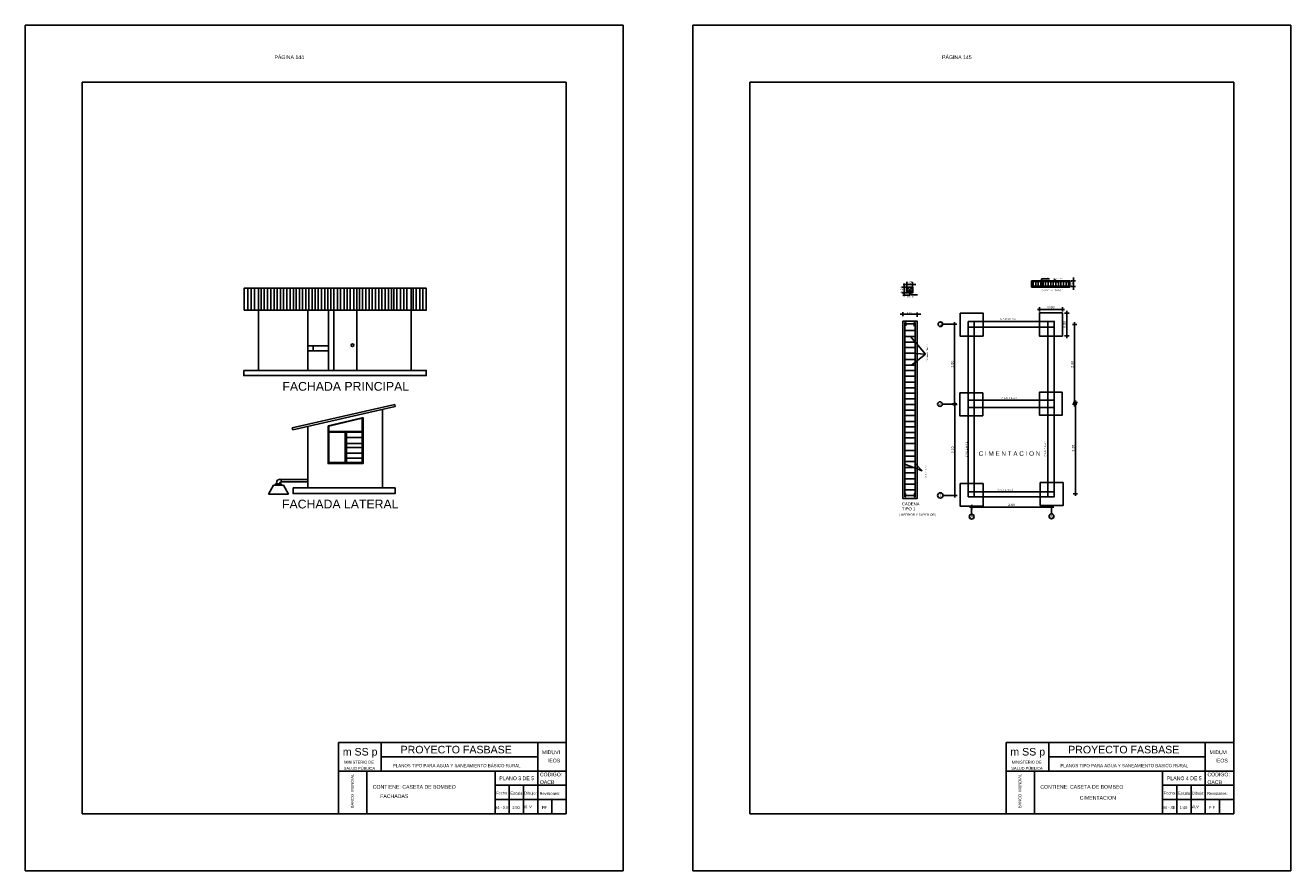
# Model space of a CAD drawing. Header units: metres. Extents: x 2413 to 4131, y 3282 to 4239.
# Tile 18 of 57: x 2869 to 2913, y 4207 to 4237. Entities that reach past the tile are written whole.
import ezdxf
from ezdxf.enums import TextEntityAlignment as Align

# ---------------------------------------------------------------- set-up
doc = ezdxf.new("R2010")
doc.units = ezdxf.units.M
for name, color, linetype in [('Cota', 7, 'Continuous'), ('Cotas', 7, 'Continuous'), ('Dibujo', 7, 'Continuous'), ('Plano', 1, 'Continuous'), ('Texto', 170, 'Continuous')]:
    doc.layers.add(name, color=color, linetype=linetype)
doc.styles.add('Annotative', font='arial.ttf')
doc.styles.get("Standard").update_dxf_attribs({"font": 'arial.ttf'})
doc.styles.add('verdana', font='verdana.ttf')
doc.dimstyles.new('ISO', dxfattribs={"dimtxt": 0.08, "dimasz": 0.06, "dimexe": 0.1, "dimexo": 0.1, "dimgap": 0.04, "dimtad": 1, "dimzin": 1, "dimdsep": 46, "dimtxsty": 'verdana', "dimblk1": 'PAB', "dimblk2": 'PAB', "dimsah": 1, "dimcen": 0, "dimse1": 1, "dimse2": 1, "dimclrd": 7, "dimclre": 8, "dimclrt": 7, "dimadec": 0, "dimazin": 0, "dimtfac": 1, "dimtix": 1, "dimtmove": 0, "dimatfit": 3, "dimldrblk": 'PAB', "dimfxl": 0.1, "dimtvp": 1, "dimtolj": 1, "dimtzin": 1, "dimarcsym": 0})

# ---------------------------------------------------------------- blocks, each defined once
blk = doc.blocks.new('PAB')
at = {"layer": 'Cotas'}
for p, q in [((-1.3, 0), (1.3, 0)), ((0, 1.3), (0, -1.3))]:
    blk.add_line(p, q, dxfattribs=at)
at = {"layer": 'Cotas', "const_width": 0.6}
blk.add_lwpolyline([(-0.3, 0, 1), (0.3, 0, 1)], format="xyb", close=True, dxfattribs=at)
blk = doc.blocks.new('*D1096')
at = {"layer": 'Cota', "color": 7, "lineweight": -2, "transparency": 16777216}
blk.add_line((2901.644, 4226.452), (2901.644, 4223.772), dxfattribs=at)
at = {"layer": 'Defpoints', "color": 0, "transparency": 16777216}
for p in [(2901.636, 4226.512), (2901.493, 4223.712), (2901.644, 4223.712)]:
    blk.add_point(p, dxfattribs=at)
at = {"layer": 'Cota', "color": 7, "lineweight": -2, "transparency": 16777216, "xscale": 0.06, "yscale": 0.06, "zscale": 0.06}
for p, rotation in [((2901.644, 4226.512), 90), ((2901.644, 4223.712), 270)]:
    blk.add_blockref('PAB', p, dxfattribs=dict(at, rotation=rotation))
at = {"layer": 'Cota', "color": 7, "transparency": 16777216, "insert": (2901.563, 4225.112), "char_height": 0.08, "attachment_point": 5, "rotation": 90, "style": 'verdana'}
blk.add_mtext('\\A1;2.80', dxfattribs=at)
blk = doc.blocks.new('*D1097')
at = {"layer": 'Cota', "color": 7, "lineweight": -2, "transparency": 16777216}
blk.add_line((2901.655, 4220.558), (2901.655, 4223.638), dxfattribs=at)
at = {"layer": 'Defpoints', "color": 0, "transparency": 16777216}
for p in [(2901.509, 4223.698), (2901.655, 4223.698), (2901.656, 4220.498)]:
    blk.add_point(p, dxfattribs=at)
at = {"layer": 'Cota', "color": 7, "lineweight": -2, "transparency": 16777216, "xscale": 0.06, "yscale": 0.06, "zscale": 0.06}
for p, rotation in [((2901.655, 4223.698), 90), ((2901.655, 4220.498), 270)]:
    blk.add_blockref('PAB', p, dxfattribs=dict(at, rotation=rotation))
at = {"layer": 'Cota', "color": 7, "transparency": 16777216, "insert": (2901.573, 4222.098), "char_height": 0.08, "attachment_point": 5, "rotation": 90, "style": 'verdana'}
blk.add_mtext('\\A1;3.20', dxfattribs=at)
blk = doc.blocks.new('*D979')
at = {"layer": 'Cota', "color": 7, "lineweight": -2, "transparency": 16777216}
blk.add_line((2905.891, 4220.619), (2905.891, 4223.699), dxfattribs=at)
at = {"layer": 'Defpoints', "color": 0, "transparency": 16777216}
for p in [(2905.876, 4223.759), (2905.891, 4223.759), (2905.876, 4220.559)]:
    blk.add_point(p, dxfattribs=at)
at = {"layer": 'Cota', "color": 7, "lineweight": -2, "transparency": 16777216, "xscale": 0.06, "yscale": 0.06, "zscale": 0.06}
for p, rotation in [((2905.891, 4223.759), 90), ((2905.891, 4220.559), 270)]:
    blk.add_blockref('PAB', p, dxfattribs=dict(at, rotation=rotation))
at = {"layer": 'Cota', "color": 7, "transparency": 16777216, "insert": (2905.809, 4222.159), "char_height": 0.08, "attachment_point": 5, "rotation": 90, "style": 'verdana'}
blk.add_mtext('\\A1;3.20', dxfattribs=at)
blk = doc.blocks.new('*D1098')
at = {"layer": 'Cota', "color": 7, "lineweight": -2, "transparency": 16777216}
blk.add_line((2904.99, 4220.089), (2902.31, 4220.089), dxfattribs=at)
at = {"layer": 'Defpoints', "color": 0, "transparency": 16777216}
for p in [(2902.25, 4220.089), (2902.25, 4220.024), (2905.05, 4220.107)]:
    blk.add_point(p, dxfattribs=at)
at = {"layer": 'Cota', "color": 7, "lineweight": -2, "transparency": 16777216, "xscale": 0.06, "yscale": 0.06, "zscale": 0.06, "rotation": 180}
blk.add_blockref('PAB', (2902.25, 4220.089), dxfattribs=at)
at = {"layer": 'Cota', "color": 7, "lineweight": -2, "transparency": 16777216, "xscale": 0.06, "yscale": 0.06, "zscale": 0.06}
blk.add_blockref('PAB', (2905.05, 4220.089), dxfattribs=at)
at = {"layer": 'Cota', "color": 7, "transparency": 16777216, "insert": (2903.65, 4220.171), "char_height": 0.08, "attachment_point": 5, "style": 'verdana'}
blk.add_mtext('\\A1;2.80', dxfattribs=at)
blk = doc.blocks.new('*D980')
at = {"layer": 'Cota', "color": 7, "lineweight": -2, "transparency": 16777216}
blk.add_line((2905.862, 4226.445), (2905.862, 4223.765), dxfattribs=at)
at = {"layer": 'Defpoints', "color": 0, "transparency": 16777216}
for p in [(2905.855, 4226.505), (2905.855, 4223.705), (2905.862, 4223.705)]:
    blk.add_point(p, dxfattribs=at)
at = {"layer": 'Cota', "color": 7, "lineweight": -2, "transparency": 16777216, "xscale": 0.06, "yscale": 0.06, "zscale": 0.06}
for p, rotation in [((2905.862, 4226.505), 90), ((2905.862, 4223.705), 270)]:
    blk.add_blockref('PAB', p, dxfattribs=dict(at, rotation=rotation))
at = {"layer": 'Cota', "color": 7, "transparency": 16777216, "insert": (2905.78, 4225.105), "char_height": 0.08, "attachment_point": 5, "rotation": 90, "style": 'verdana'}
blk.add_mtext('\\A1;2.80', dxfattribs=at)
blk = doc.blocks.new('*D981')
at = {"layer": 'Cota', "color": 7, "lineweight": -2, "transparency": 16777216}
blk.add_line((2905.59, 4226.163), (2905.59, 4226.843), dxfattribs=at)
at = {"layer": 'Defpoints', "color": 0, "transparency": 16777216}
for p in [(2905.572, 4226.903), (2905.59, 4226.903), (2905.572, 4226.103)]:
    blk.add_point(p, dxfattribs=at)
at = {"layer": 'Cota', "color": 7, "lineweight": -2, "transparency": 16777216, "xscale": 0.06, "yscale": 0.06, "zscale": 0.06}
for p, rotation in [((2905.59, 4226.903), 90), ((2905.59, 4226.103), 270)]:
    blk.add_blockref('PAB', p, dxfattribs=dict(at, rotation=rotation))
at = {"layer": 'Cota', "color": 7, "transparency": 16777216, "insert": (2905.508, 4226.503), "char_height": 0.08, "attachment_point": 5, "rotation": 90, "style": 'verdana'}
blk.add_mtext('\\A1;0.80', dxfattribs=at)
blk = doc.blocks.new('*D982')
at = {"layer": 'Cota', "color": 7, "lineweight": -2, "transparency": 16777216}
blk.add_line((2905.372, 4227.033), (2904.692, 4227.033), dxfattribs=at)
at = {"layer": 'Defpoints', "color": 0, "transparency": 16777216}
for p in [(2904.632, 4227.036), (2904.632, 4227.033), (2905.432, 4227.036)]:
    blk.add_point(p, dxfattribs=at)
at = {"layer": 'Cota', "color": 7, "lineweight": -2, "transparency": 16777216, "xscale": 0.06, "yscale": 0.06, "zscale": 0.06, "rotation": 180}
blk.add_blockref('PAB', (2904.632, 4227.033), dxfattribs=at)
at = {"layer": 'Cota', "color": 7, "lineweight": -2, "transparency": 16777216, "xscale": 0.06, "yscale": 0.06, "zscale": 0.06}
blk.add_blockref('PAB', (2905.432, 4227.033), dxfattribs=at)
at = {"layer": 'Cota', "color": 7, "transparency": 16777216, "insert": (2905.032, 4227.115), "char_height": 0.08, "attachment_point": 5, "style": 'verdana'}
blk.add_mtext('\\A1;0.80', dxfattribs=at)
blk = doc.blocks.new('*D983')
at = {"layer": 'Cota', "color": 7, "lineweight": -2, "transparency": 16777216}
for p, q in [((2899.904, 4227.912), (2899.844, 4227.912)), ((2899.964, 4227.912), (2900.164, 4227.912)), ((2900.224, 4227.912), (2900.284, 4227.912))]:
    blk.add_line(p, q, dxfattribs=at)
at = {"layer": 'Defpoints', "color": 0, "transparency": 16777216}
for p in [(2899.964, 4227.916), (2900.164, 4227.916), (2900.164, 4227.912)]:
    blk.add_point(p, dxfattribs=at)
at = {"layer": 'Cota', "color": 7, "lineweight": -2, "transparency": 16777216, "xscale": 0.06, "yscale": 0.06, "zscale": 0.06}
blk.add_blockref('PAB', (2899.964, 4227.912), dxfattribs=at)
at = {"layer": 'Cota', "color": 7, "lineweight": -2, "transparency": 16777216, "xscale": 0.06, "yscale": 0.06, "zscale": 0.06, "rotation": 180}
blk.add_blockref('PAB', (2900.164, 4227.912), dxfattribs=at)
at = {"layer": 'Cota', "color": 7, "transparency": 16777216, "insert": (2900.064, 4227.993), "char_height": 0.08, "attachment_point": 5, "style": 'verdana'}
blk.add_mtext('\\A1;0.20', dxfattribs=at)
blk = doc.blocks.new('*D984')
at = {"layer": 'Cota', "color": 7, "lineweight": -2, "transparency": 16777216}
for p, q in [((2899.875, 4227.88), (2899.875, 4227.94)), ((2899.875, 4227.82), (2899.875, 4227.62)), ((2899.875, 4227.56), (2899.875, 4227.5))]:
    blk.add_line(p, q, dxfattribs=at)
at = {"layer": 'Defpoints', "color": 0, "transparency": 16777216}
for p in [(2899.92, 4227.82), (2899.875, 4227.62), (2899.92, 4227.62)]:
    blk.add_point(p, dxfattribs=at)
at = {"layer": 'Cota', "color": 7, "lineweight": -2, "transparency": 16777216, "xscale": 0.06, "yscale": 0.06, "zscale": 0.06}
for p, rotation in [((2899.875, 4227.82), 270), ((2899.875, 4227.62), 90)]:
    blk.add_blockref('PAB', p, dxfattribs=dict(at, rotation=rotation))
at = {"layer": 'Cota', "color": 7, "transparency": 16777216, "insert": (2899.793, 4227.72), "char_height": 0.08, "attachment_point": 5, "rotation": 90, "style": 'verdana'}
blk.add_mtext('\\A1;0.20', dxfattribs=at)
blk = doc.blocks.new('*D985')
at = {"layer": 'Cota', "color": 7, "lineweight": -2, "transparency": 16777216}
for p, q in [((2905.82, 4228.099), (2905.82, 4228.159)), ((2905.82, 4228.039), (2905.82, 4227.839)), ((2905.82, 4227.779), (2905.82, 4227.719))]:
    blk.add_line(p, q, dxfattribs=at)
at = {"layer": 'Defpoints', "color": 0, "transparency": 16777216}
for p in [(2905.721, 4228.039), (2905.721, 4227.839), (2905.82, 4227.839)]:
    blk.add_point(p, dxfattribs=at)
at = {"layer": 'Cota', "color": 7, "lineweight": -2, "transparency": 16777216, "xscale": 0.06, "yscale": 0.06, "zscale": 0.06}
for p, rotation in [((2905.82, 4228.039), 270), ((2905.82, 4227.839), 90)]:
    blk.add_blockref('PAB', p, dxfattribs=dict(at, rotation=rotation))
at = {"layer": 'Cota', "color": 7, "transparency": 16777216, "insert": (2905.738, 4227.939), "char_height": 0.08, "attachment_point": 5, "rotation": 90, "style": 'verdana'}
blk.add_mtext('\\A1;0.20', dxfattribs=at)

msp = doc.modelspace()

# ---------------------------------------------------------------- linework, layer by layer
at = {"layer": 'Cota'}
for p, q in [((2904.975, 4228.109), (2904.697, 4228.109)), ((2904.697, 4228.109), (2904.697, 4227.849)), ((2905.021, 4227.962), (2905.158, 4228.088)), ((2905.158, 4228.088), (2905.201, 4227.953)), ((2905.294, 4227.967), (2905.158, 4228.088)), ((2900.07, 4227.534), (2899.823, 4227.534)), ((2900.07, 4227.719), (2900.07, 4227.534)), ((2900.111, 4227.637), (2900.111, 4227.541)), ((2900.111, 4227.541), (2900.339, 4227.541)), ((2899.729, 4226.866), (2900.459, 4226.866)), ((2899.826, 4226.791), (2899.826, 4226.935)), ((2900.33, 4226.776), (2900.33, 4226.93)), ((2900.621, 4225.459), (2900.102, 4226.085)), ((2900.621, 4225.459), (2900.092, 4225.49)), ((2900.621, 4225.459), (2900.13, 4225.075)), ((2899.894, 4221.599), (2900.512, 4221.36)), ((2900.26, 4221.62), (2900.512, 4221.36))]:
    msp.add_line(p, q, dxfattribs=at)
at = {"layer": 'Dibujo', "color": 0, "linetype": 'ByBlock'}
for p, q in [((2869.001, 4237.014), (2890.001, 4237.014)), ((2869.001, 4207.314), (2869.001, 4237.014)), ((2869.001, 4237.014), (2872.001, 4237.014)), ((2869.001, 4237.014), (2871.501, 4237.014)), ((2890.001, 4237.014), (2890.001, 4207.314)), ((2892.452, 4237.014), (2913.452, 4237.014)), ((2892.452, 4207.314), (2892.452, 4237.014)), ((2892.452, 4237.014), (2895.452, 4237.014)), ((2892.452, 4237.014), (2894.952, 4237.014)), ((2913.452, 4237.014), (2913.452, 4207.314)), ((2871.001, 4235.014), (2871.001, 4209.314)), ((2888.001, 4235.014), (2871.001, 4235.014)), ((2888.001, 4235.014), (2888.001, 4209.314)), ((2894.452, 4235.014), (2894.452, 4209.314)), ((2911.452, 4235.014), (2894.452, 4235.014)), ((2911.452, 4235.014), (2911.452, 4209.314)), ((2880.001, 4211.814), (2880.001, 4209.314)), ((2888.001, 4211.814), (2880.001, 4211.814)), ((2881.501, 4211.814), (2881.501, 4210.814)), ((2887.001, 4209.314), (2887.001, 4211.814)), ((2903.452, 4211.814), (2903.452, 4209.314)), ((2911.452, 4211.814), (2903.452, 4211.814)), ((2904.952, 4211.814), (2904.952, 4210.814)), ((2910.452, 4209.314), (2910.452, 4211.814)), ((2887.001, 4211.314), (2881.501, 4211.314)), ((2910.452, 4211.314), (2904.952, 4211.314)), ((2888.001, 4210.814), (2880.001, 4210.814)), ((2881.001, 4210.814), (2881.001, 4209.314)), ((2881.001, 4209.314), (2881.001, 4210.814)), ((2885.501, 4209.314), (2885.501, 4210.814)), ((2911.452, 4210.814), (2903.452, 4210.814)), ((2904.452, 4210.814), (2904.452, 4209.314)), ((2904.452, 4209.314), (2904.452, 4210.814)), ((2908.952, 4209.314), (2908.952, 4210.814)), ((2888.001, 4210.314), (2885.501, 4210.314)), ((2886.001, 4209.314), (2886.001, 4210.314)), ((2886.501, 4209.314), (2886.501, 4210.314)), ((2911.452, 4210.314), (2908.952, 4210.314)), ((2909.452, 4209.314), (2909.452, 4210.314)), ((2909.952, 4209.314), (2909.952, 4210.314)), ((2888.001, 4209.814), (2885.501, 4209.814)), ((2887.501, 4209.314), (2887.501, 4209.814)), ((2911.452, 4209.814), (2908.952, 4209.814)), ((2910.952, 4209.314), (2910.952, 4209.814)), ((2888.001, 4209.314), (2871.001, 4209.314)), ((2911.452, 4209.314), (2894.452, 4209.314)), ((2890.001, 4207.314), (2869.001, 4207.314)), ((2913.452, 4207.314), (2892.452, 4207.314))]:
    msp.add_line(p, q, dxfattribs=at)
at = {"layer": 'Plano'}
for p, q in [((2876.82, 4227.003), (2876.82, 4227.776)), ((2876.938, 4227.003), (2876.938, 4227.776)), ((2877.049, 4227.003), (2877.049, 4227.776)), ((2877.197, 4227.003), (2877.197, 4227.776)), ((2877.197, 4227.003), (2877.197, 4227.776)), ((2877.29, 4227.003), (2877.29, 4227.776)), ((2877.389, 4227.003), (2877.389, 4227.776)), ((2877.511, 4227.003), (2877.511, 4227.776)), ((2877.628, 4227.003), (2877.628, 4227.776)), ((2877.747, 4227.003), (2877.747, 4227.776)), ((2877.849, 4227.003), (2877.849, 4227.776)), ((2877.966, 4227.003), (2877.966, 4227.776)), ((2878.073, 4227.003), (2878.073, 4227.776)), ((2878.188, 4227.003), (2878.188, 4227.776)), ((2878.3, 4227.003), (2878.3, 4227.776)), ((2878.421, 4227.003), (2878.421, 4227.776)), ((2878.514, 4227.003), (2878.514, 4227.776)), ((2878.633, 4227.003), (2878.633, 4227.776)), ((2878.735, 4227.003), (2878.735, 4227.776)), ((2878.857, 4227.003), (2878.857, 4227.776)), ((2878.964, 4227.003), (2878.964, 4227.776)), ((2879.079, 4227.003), (2879.079, 4227.776)), ((2879.187, 4227.003), (2879.187, 4227.776)), ((2879.29, 4227.003), (2879.29, 4227.776)), ((2879.401, 4227.003), (2879.401, 4227.776)), ((2879.518, 4227.003), (2879.518, 4227.776)), ((2879.624, 4227.003), (2879.624, 4227.776)), ((2879.739, 4227.003), (2879.739, 4227.776)), ((2879.835, 4227.003), (2879.835, 4227.776)), ((2879.966, 4227.003), (2879.966, 4227.776)), ((2880.071, 4227.003), (2880.071, 4227.776)), ((2880.201, 4227.003), (2880.201, 4227.776)), ((2880.307, 4227.003), (2880.307, 4227.776)), ((2880.41, 4227.003), (2880.41, 4227.776)), ((2880.54, 4227.003), (2880.54, 4227.776)), ((2880.643, 4227.003), (2880.643, 4227.776)), ((2880.741, 4227.003), (2880.741, 4227.776)), ((2880.851, 4227.003), (2880.851, 4227.776)), ((2880.958, 4227.003), (2880.958, 4227.776)), ((2881.077, 4227.003), (2881.077, 4227.776)), ((2881.184, 4227.003), (2881.184, 4227.776)), ((2881.305, 4227.003), (2881.305, 4227.776)), ((2881.417, 4227.003), (2881.417, 4227.776)), ((2881.524, 4227.003), (2881.524, 4227.776)), ((2881.64, 4227.003), (2881.64, 4227.776)), ((2881.757, 4227.003), (2881.757, 4227.776)), ((2881.866, 4227.003), (2881.866, 4227.776)), ((2881.948, 4227.003), (2881.948, 4227.776)), ((2882.055, 4227.003), (2882.055, 4227.776)), ((2882.179, 4227.003), (2882.179, 4227.776)), ((2882.301, 4227.003), (2882.301, 4227.776)), ((2882.408, 4227.003), (2882.408, 4227.776)), ((2882.558, 4227.003), (2882.558, 4227.776)), ((2882.629, 4227.003), (2882.629, 4227.776)), ((2882.734, 4227.003), (2882.734, 4227.776)), ((2882.859, 4227.003), (2882.859, 4227.776)), ((2882.963, 4227.003), (2882.963, 4227.776)), ((2899.983, 4227.802), (2900.157, 4227.637)), ((2900.157, 4227.802), (2899.983, 4227.637)), ((2904.378, 4227.849), (2904.378, 4227.863)), ((2904.378, 4227.863), (2904.427, 4227.863)), ((2904.404, 4227.849), (2904.378, 4227.849)), ((2904.404, 4228.015), (2904.38, 4228.015)), ((2904.38, 4228.015), (2904.38, 4227.993)), ((2904.38, 4227.993), (2904.432, 4227.993)), ((2905.201, 4228.015), (2905.201, 4227.849)), ((2905.671, 4227.991), (2905.611, 4227.991)), ((2905.674, 4227.862), (2905.626, 4227.862)), ((2905.647, 4228.015), (2905.671, 4228.015)), ((2905.647, 4227.849), (2905.674, 4227.849)), ((2905.671, 4228.015), (2905.671, 4227.991)), ((2905.674, 4227.849), (2905.674, 4227.862)), ((2899.894, 4226.521), (2899.894, 4226.576)), ((2899.894, 4226.576), (2899.936, 4226.576)), ((2899.936, 4226.576), (2899.936, 4226.454)), ((2900.26, 4226.57), (2900.222, 4226.57)), ((2900.222, 4226.57), (2900.222, 4226.444)), ((2900.26, 4226.521), (2900.26, 4226.57)), ((2900.26, 4226.289), (2899.894, 4226.289)), ((2879.114, 4225.573), (2879.114, 4225.752)), ((2881.545, 4223.519), (2881.545, 4220.761)), ((2878.925, 4222.921), (2878.925, 4220.761)), ((2880.287, 4222.531), (2880.838, 4222.531)), ((2880.287, 4222.324), (2880.838, 4222.324)), ((2880.287, 4222.176), (2880.838, 4222.176)), ((2880.287, 4221.98), (2880.838, 4221.98)), ((2880.287, 4221.812), (2880.838, 4221.812)), ((2877.542, 4220.547), (2877.719, 4220.861)), ((2877.719, 4220.861), (2878.067, 4220.861)), ((2878.067, 4220.861), (2878.251, 4220.547)), ((2877.542, 4220.547), (2878.251, 4220.547)), ((2899.894, 4220.501), (2899.894, 4220.446)), ((2899.894, 4220.446), (2899.925, 4220.446)), ((2899.925, 4220.446), (2899.925, 4220.562)), ((2900.233, 4220.436), (2900.233, 4220.574)), ((2900.26, 4220.436), (2900.233, 4220.436)), ((2900.26, 4220.501), (2900.26, 4220.436))]:
    msp.add_line(p, q, dxfattribs=at)
for points in [[(2876.686, 4227.003), (2883.088, 4227.003), (2883.088, 4227.776), (2876.686, 4227.776)], [(2899.962, 4227.82), (2900.178, 4227.82), (2900.178, 4227.613), (2899.962, 4227.613)], [(2899.983, 4227.802), (2900.157, 4227.802), (2900.157, 4227.637), (2899.983, 4227.637)], [(2904.349, 4228.039), (2905.694, 4228.039), (2905.694, 4227.816), (2904.349, 4227.816)], [(2905.647, 4227.849), (2904.404, 4227.849), (2904.404, 4228.015), (2905.647, 4228.015)], [(2904.583, 4228.015), (2904.495, 4228.015), (2904.495, 4227.849), (2904.583, 4227.849)], [(2904.76, 4228.015), (2904.671, 4228.015), (2904.671, 4227.849), (2904.76, 4227.849)], [(2904.933, 4228.015), (2904.844, 4228.015), (2904.844, 4227.849), (2904.933, 4227.849)], [(2905.11, 4228.015), (2905.021, 4228.015), (2905.021, 4227.849), (2905.11, 4227.849)], [(2905.382, 4228.015), (2905.294, 4228.015), (2905.294, 4227.849), (2905.382, 4227.849)], [(2905.56, 4228.015), (2905.47, 4228.015), (2905.47, 4227.849), (2905.56, 4227.849)], [(2877.197, 4227.003), (2882.558, 4227.003), (2882.558, 4224.891), (2877.197, 4224.891)], [(2878.931, 4227.003), (2879.654, 4227.003), (2879.654, 4224.891), (2878.931, 4224.891)], [(2879.835, 4227.003), (2880.643, 4227.003), (2880.643, 4224.891), (2879.835, 4224.891)], [(2901.837, 4226.902), (2902.645, 4226.902), (2902.645, 4226.096), (2901.837, 4226.096)], [(2905.432, 4226.912), (2904.625, 4226.912), (2904.625, 4226.098), (2905.432, 4226.098)], [(2899.829, 4226.622), (2900.328, 4226.622), (2900.328, 4220.388), (2899.829, 4220.388)], [(2899.894, 4220.501), (2900.26, 4220.501), (2900.26, 4226.521), (2899.894, 4226.521)], [(2902.125, 4226.614), (2905.149, 4226.614), (2905.149, 4220.452), (2902.125, 4220.452)], [(2902.125, 4226.614), (2902.338, 4226.614), (2902.338, 4226.407), (2902.125, 4226.407)], [(2902.338, 4220.626), (2904.924, 4220.626), (2904.924, 4226.407), (2902.338, 4226.407)], [(2904.924, 4226.407), (2905.149, 4226.407), (2905.149, 4226.614), (2904.924, 4226.614)], [(2900.26, 4225.882), (2899.894, 4225.882), (2899.894, 4226.085), (2900.26, 4226.085)], [(2879.654, 4225.573), (2878.931, 4225.573), (2878.931, 4225.752), (2879.654, 4225.752)], [(2900.26, 4225.49), (2899.894, 4225.49), (2899.894, 4225.693), (2900.26, 4225.693)], [(2900.26, 4225.075), (2899.894, 4225.075), (2899.894, 4225.278), (2900.26, 4225.278)], [(2876.677, 4224.891), (2883.085, 4224.891), (2883.085, 4224.706), (2876.677, 4224.706)], [(2900.26, 4224.683), (2899.894, 4224.683), (2899.894, 4224.886), (2900.26, 4224.886)], [(2900.26, 4224.278), (2899.894, 4224.278), (2899.894, 4224.481), (2900.26, 4224.481)], [(2900.26, 4223.886), (2899.894, 4223.886), (2899.894, 4224.089), (2900.26, 4224.089)], [(2901.826, 4224.097), (2902.636, 4224.097), (2902.636, 4223.296), (2901.826, 4223.296)], [(2905.429, 4224.124), (2904.628, 4224.124), (2904.628, 4223.321), (2905.429, 4223.321)], [(2878.394, 4222.8), (2881.993, 4223.621), (2881.977, 4223.69), (2878.379, 4222.869)], [(2900.26, 4223.49), (2899.894, 4223.49), (2899.894, 4223.693), (2900.26, 4223.693)], [(2900.26, 4223.098), (2899.894, 4223.098), (2899.894, 4223.301), (2900.26, 4223.301)], [(2900.26, 4222.709), (2899.894, 4222.709), (2899.894, 4222.913), (2900.26, 4222.913)], [(2900.26, 4222.317), (2899.894, 4222.317), (2899.894, 4222.52), (2900.26, 4222.52)], [(2900.26, 4221.876), (2899.894, 4221.876), (2899.894, 4222.08), (2900.26, 4222.08)], [(2900.26, 4221.484), (2899.894, 4221.484), (2899.894, 4221.688), (2900.26, 4221.688)], [(2900.26, 4221.084), (2899.894, 4221.084), (2899.894, 4221.288), (2900.26, 4221.288)], [(2877.792, 4220.861), (2877.993, 4220.861), (2877.993, 4220.905), (2877.792, 4220.905)], [(2877.984, 4220.971), (2878.925, 4220.971), (2878.925, 4221.06), (2877.984, 4221.06)], [(2878.408, 4220.761), (2881.989, 4220.761), (2881.989, 4220.561), (2878.408, 4220.561)], [(2900.26, 4220.692), (2899.894, 4220.692), (2899.894, 4220.896), (2900.26, 4220.896)], [(2902.654, 4220.913), (2901.843, 4220.913), (2901.843, 4220.119), (2902.654, 4220.119)], [(2902.125, 4220.452), (2902.338, 4220.452), (2902.338, 4220.626), (2902.125, 4220.626)], [(2905.455, 4220.949), (2904.654, 4220.949), (2904.654, 4220.14), (2905.455, 4220.14)], [(2905.149, 4220.452), (2904.924, 4220.452), (2904.924, 4220.626), (2905.149, 4220.626)]]:
    msp.add_lwpolyline(points, close=True, dxfattribs=at)
for points in [[(2902.125, 4223.591), (2905.149, 4223.591), (2905.149, 4223.844), (2902.125, 4223.844)], [(2880.838, 4223.229), (2879.635, 4222.948)], [(2879.635, 4222.948), (2879.635, 4221.616), (2879.664, 4221.616)], [(2879.664, 4222.933), (2880.838, 4223.207)], [(2879.664, 4222.748), (2879.664, 4222.933)], [(2880.838, 4223.229), (2880.867, 4223.229), (2880.867, 4221.65)], [(2880.838, 4221.65), (2880.838, 4223.207)], [(2879.664, 4222.748), (2880.838, 4222.748), (2880.838, 4222.719), (2880.287, 4222.719)], [(2879.664, 4221.65), (2879.664, 4222.719)], [(2880.24, 4222.719), (2879.664, 4222.719)], [(2880.24, 4221.65), (2880.24, 4222.719)], [(2880.287, 4222.719), (2880.287, 4221.65)], [(2880.867, 4221.65), (2880.867, 4221.616), (2879.635, 4221.616), (2879.635, 4221.65)], [(2879.664, 4221.65), (2880.24, 4221.65)], [(2880.287, 4221.65), (2880.838, 4221.65)]]:
    msp.add_lwpolyline(points, dxfattribs=at)
msp.add_circle((2880.494, 4225.774), 0.047, dxfattribs=at)
for centre, radius, start, end in [((2877.947, 4220.947), 0.118, 71.6412, 201.0377), ((2878.004, 4220.901), 0.0726, 105.9225, 177.3508)]:
    msp.add_arc(centre, radius, start, end, dxfattribs=at)
at = {"layer": 'Texto'}
for p, q in [((2901.233, 4226.512), (2901.636, 4226.512)), ((2901.215, 4223.705), (2901.675, 4223.705)), ((2901.24, 4220.498), (2901.656, 4220.498)), ((2902.244, 4219.838), (2902.244, 4220.089)), ((2905.05, 4219.853), (2905.05, 4220.107))]:
    msp.add_line(p, q, dxfattribs=at)
for centre, radius in [((2901.15, 4226.512), 0.0832), ((2901.133, 4223.705), 0.0826), ((2901.145, 4220.498), 0.095), ((2902.244, 4219.753), 0.0853), ((2905.05, 4219.766), 0.0873)]:
    msp.add_circle(centre, radius, dxfattribs=at)

# ---------------------------------------------------------------- texts
at = {"layer": 'Cota'}
for s, height, p in [('Mc 211 Sup(2)', 0.01929, (2904.729, 4228.075)), ('4 θ 10 Mc 200', 0.02175, (2904.744, 4228.131)), ('E 1 θ 8 mm a .20 Mc 310', 0.02175, (2905.105, 4228.119)), ('4 θ 10 Mc 200', 0.02175, (2899.859, 4227.546)), ('E 1 θ 8 mm a .20 Mc 310', 0.02175, (2900.13, 4227.551)), ('0.20', 0.0563, (2899.971, 4226.89))]:
    msp.add_text(s, height=height, dxfattribs=at).set_placement(p)
for s, p in [('E 1 θ 8mm A .20Mc 310', (2900.711, 4225.202)), ('4 θ 10mm Mc 310', (2900.658, 4221.109))]:
    msp.add_text(s, height=0.04126, rotation=90, dxfattribs=at).set_placement(p)
at = {"layer": 'Dibujo', "color": 0, "linetype": 'ByBlock'}
for s, height, p in [('m SS p', 0.2662, (2880.154, 4211.36)), ('PROYECTO FASBASE', 0.26624, (2882.184, 4211.435)), ('m SS p', 0.2662, (2903.605, 4211.36)), ('PROYECTO FASBASE', 0.26624, (2905.635, 4211.435)), ('PLANOS TIPO PARA AGUA Y SANEAMIENTO BÁSICO RURAL', 0.11076, (2881.912, 4210.95)), ('PLANOS TIPO PARA AGUA Y SANEAMIENTO BÁSICO RURAL', 0.11076, (2905.363, 4210.95))]:
    msp.add_text(s, height=height, dxfattribs=at).set_placement(p)
at = {"layer": 'Dibujo', "color": 0, "linetype": 'ByBlock', "style": 'Annotative'}
for s, p in [('MIDUVI', (2887.15, 4211.408)), ('MIDUVI', (2910.601, 4211.408)), ('IEOS', (2887.358, 4211.118)), ('IEOS', (2910.809, 4211.118)), ('PLANO 3 DE 5', (2885.652, 4210.494)), ('OACB', (2887.075, 4210.36)), ('CÓDIGO:', (2887.076, 4210.63)), ('PLANO 4 DE 5', (2909.103, 4210.494)), ('OACB', (2910.526, 4210.36)), ('CÓDIGO:', (2910.527, 4210.63)), ('CONTIENE: CASETA DE BOMBEO ', (2881.207, 4210.193)), ('FACHADAS', (2881.469, 4209.869)), ('CONTIENE: CASETA DE BOMBEO', (2904.658, 4210.193))]:
    msp.add_text(s, height=0.13, dxfattribs=at).set_placement(p)
at = {"layer": 'Dibujo', "color": 0, "linetype": 'ByBlock'}
for s, p in [('SALUD PÚBLICA', (2880.737, 4210.861)), ('MINISTERIO DE', (2880.725, 4211.076)), ('SALUD PÚBLICA', (2904.188, 4210.861)), ('MINISTERIO DE', (2904.176, 4211.076)), ('Fecha:', (2885.756, 4209.991)), ('Escala:', (2886.273, 4209.986)), ('Dibujo:', (2886.749, 4209.986)), ('Revisiones:', (2887.426, 4209.976)), ('Fecha:', (2909.207, 4209.991)), ('Escala:', (2909.724, 4209.986)), ('Dibujo:', (2910.2, 4209.986)), ('Revisiones:', (2910.877, 4209.976)), ('94 - XII', (2885.723, 4209.485)), ('1:50', (2886.235, 4209.482)), ('W. V', (2886.644, 4209.51)), ('PF', (2887.235, 4209.483)), ('94 - XII', (2909.174, 4209.485)), ('1:40', (2909.686, 4209.482)), ('W.V', (2910.095, 4209.51)), ('P F', (2910.686, 4209.483))]:
    msp.add_text(s, height=0.1, dxfattribs=at).set_placement(p, align=Align.CENTER)
for p in [(2880.538, 4210.115), (2903.989, 4210.115)]:
    msp.add_text('BANCO  MUNDIAL', height=0.1, rotation=90, dxfattribs=at).set_placement(p, align=Align.CENTER)
at = {"layer": 'Dibujo', "color": 0, "linetype": 'ByBlock', "char_height": 0.13, "attachment_point": 1}
for s, insert, width in [('PÁGINA 144', (2877.753, 4235.958), 2.90393), ('PÁGINA 145', (2901.204, 4235.958), 2.90393), ('CIMENTACION', (2906.042, 4209.941), 2.33565)]:
    msp.add_mtext(s, dxfattribs=dict(at, insert=insert, width=width))
at = {"layer": 'Texto'}
for s, height, p in [('CORTE', 0.0469, (2899.97, 4227.461)), ('C A D E N A   T I P O 2 ', 0.05173, (2904.698, 4227.674)), ('3', 0.107, (2901.112, 4226.463)), ('C A D E N A 2', 0.06044, (2903.25, 4226.674)), ('FACHADA PRINCIPAL', 0.30823, (2878.034, 4224.176)), ('2', 0.107, (2901.096, 4223.672)), ('C A D E N A 2', 0.06044, (2903.296, 4223.881)), ('C I M E N T A C I O N', 0.15865, (2902.49, 4221.89)), ('C A D E N A 2', 0.06044, (2903.159, 4220.669)), ('FACHADA LATERAL', 0.30823, (2878.019, 4220.041)), ('CADENA', 0.1062, (2899.794, 4220.145)), ('1', 0.107, (2901.105, 4220.455)), ('(INFERIOR Y SUPERIOR)', 0.07721, (2899.7, 4219.781)), ('TIPO 1', 0.1062, (2899.794, 4219.975)), ('A', 0.107, (2902.197, 4219.708)), ('B', 0.107, (2905.012, 4219.724))]:
    msp.add_text(s, height=height, dxfattribs=at).set_placement(p)
for p in [(2902.09, 4221.841), (2904.862, 4221.868)]:
    msp.add_text('C A D E N A 1', height=0.06044, rotation=90, dxfattribs=at).set_placement(p)

# ---------------------------------------------------------------- dimensions: what is measured, and where the dimension line sits
at = {"layer": 'Cota'}
for base, p1, p2, picture, middle in [((2899.875, 4227.62), (2899.92, 4227.82), (2899.92, 4227.62), '*D984', (2899.793, 4227.72)), ((2905.82, 4227.839), (2905.721, 4228.039), (2905.721, 4227.839), '*D985', (2905.738, 4227.939)), ((2905.59, 4226.903), (2905.572, 4226.103), (2905.572, 4226.903), '*D981', (2905.508, 4226.503)), ((2901.644, 4223.712), (2901.636, 4226.512), (2901.493, 4223.712), '*D1096', (2901.563, 4225.112)), ((2905.862, 4223.705), (2905.855, 4226.505), (2905.855, 4223.705), '*D980', (2905.78, 4225.105)), ((2901.655, 4223.698), (2901.656, 4220.498), (2901.509, 4223.698), '*D1097', (2901.573, 4222.098)), ((2905.891, 4223.759), (2905.876, 4220.559), (2905.876, 4223.759), '*D979', (2905.809, 4222.159))]:
    dim = msp.add_linear_dim(base=base, p1=p1, p2=p2, angle=90, dimstyle='ISO', dxfattribs=at)
    dim.commit()
    dim.dimension.update_dxf_attribs({"geometry": picture, "text_midpoint": middle})
for base, p1, p2, picture, middle in [((2900.164, 4227.912), (2899.964, 4227.916), (2900.164, 4227.916), '*D983', (2900.064, 4227.993)), ((2904.632, 4227.033), (2905.432, 4227.036), (2904.632, 4227.036), '*D982', (2905.032, 4227.115)), ((2902.25, 4220.089), (2905.05, 4220.107), (2902.25, 4220.024), '*D1098', (2903.65, 4220.171))]:
    dim = msp.add_linear_dim(base=base, p1=p1, p2=p2, dimstyle='ISO', dxfattribs=at)
    dim.commit()
    dim.dimension.update_dxf_attribs({"geometry": picture, "text_midpoint": middle})

doc.saveas('drawing.dxf')
